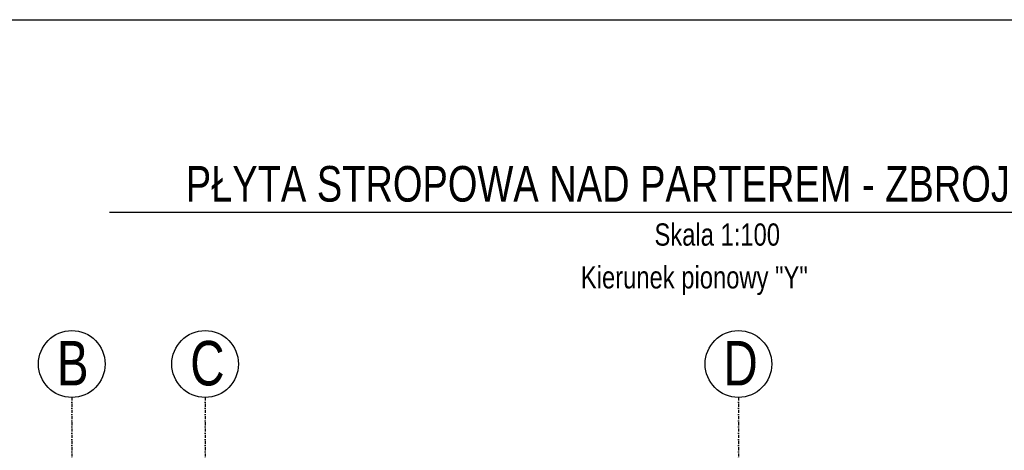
# Model space of a CAD drawing. Header units: millimetres. Extents: x -22500 to -4121, y -19317 to -14831.
# Tile 67 of 70: x -7155 to -6047, y -15552 to -15068. Entities that reach past the tile are written whole.
import ezdxf
from ezdxf.enums import TextEntityAlignment as Align

# ---------------------------------------------------------------- set-up
doc = ezdxf.new("R2010")
doc.units = ezdxf.units.MM
doc.header["$LTSCALE"] = 10
doc.linetypes.add('MO', pattern=[0.7, 0.35, -0.17, 0.01, -0.17])
for name, color, linetype in [('BD_osm', 1, 'MO'), ('BD_txs', 2, 'Continuous'), ('BD_wic', 1, 'Continuous'), ('BZ_sym', 7, 'Continuous'), ('BZ_txg', 3, 'Continuous'), ('BZ_txs', 2, 'Continuous')]:
    doc.layers.add(name, color=color, linetype=linetype)
doc.styles.add('BIKTG', font='bikromsw.shx', dxfattribs={"width": 0.8})
doc.styles.add('BIKTS', font='bikromsw.shx', dxfattribs={"width": 0.8})

# ---------------------------------------------------------------- blocks, each defined once
blk = doc.blocks.new('eoprz')

msp = doc.modelspace()

# ---------------------------------------------------------------- linework, layer by layer
at = {"layer": 'BD_osm'}
for points in [[(-7095.93, -15492.23), (-7095.93, -18704.69)], [(-6945.93, -15492.23), (-6945.93, -18704.69)], [(-6345.93, -15492.23), (-6345.93, -18704.69)]]:
    msp.add_lwpolyline(points, dxfattribs=at)
at = {"layer": 'BD_wic', "color": 5}
msp.add_lwpolyline([(-8688.2, -15067.9), (-4120.79, -15067.9), (-4120.79, -19082.11), (-8688.2, -19082.11)], close=True, dxfattribs=at)
at = {"layer": 'BD_wic'}
for centre in [(-7095.93, -15454.73), (-6945.93, -15454.73), (-6345.93, -15454.73)]:
    msp.add_circle(centre, 37.5, dxfattribs=at)
at = {"layer": 'BZ_txg'}
msp.add_lwpolyline([(-7053.53, -15284.27), (-5685.6, -15284.27)], dxfattribs=at)

# ---------------------------------------------------------------- block references
at = {"layer": 'BZ_sym'}
ref = msp.add_blockref('eoprz', (-6369.73, -15284.27), dxfattribs=at)
ref.add_attrib('Nazwa', 'PŁYTA STROPOWA NAD PARTEREM - ZBROJENIE GÓRNE', dxfattribs={"layer": 'BZ_txg', "height": 40, "style": 'BIKTG', "width": 0.8}).set_placement((-6369.73, -15252.27), align=Align.MIDDLE_CENTER)
ref.add_attrib('Skala', 'Skala 1:100', dxfattribs={"layer": 'BZ_txs', "height": 25, "style": 'BIKTS', "width": 0.8}).set_placement((-6369.73, -15309.27), align=Align.MIDDLE_CENTER)

# ---------------------------------------------------------------- texts
at = {"layer": 'BD_txs', "style": 'BIKTS', "width": 0.8}
for s, p in [('B', (-7112.74, -15478.8)), ('C', (-6962.74, -15478.8)), ('D', (-6362.74, -15478.8))]:
    msp.add_text(s, height=50, dxfattribs=at).set_placement(p)
at = {"layer": 'BZ_txs', "insert": (-6523.18, -15344.82), "char_height": 25, "width": 724.2451, "attachment_point": 1, "style": 'BIKTS'}
msp.add_mtext('Kierunek pionowy "Y"', dxfattribs=at)

doc.saveas('drawing.dxf')
